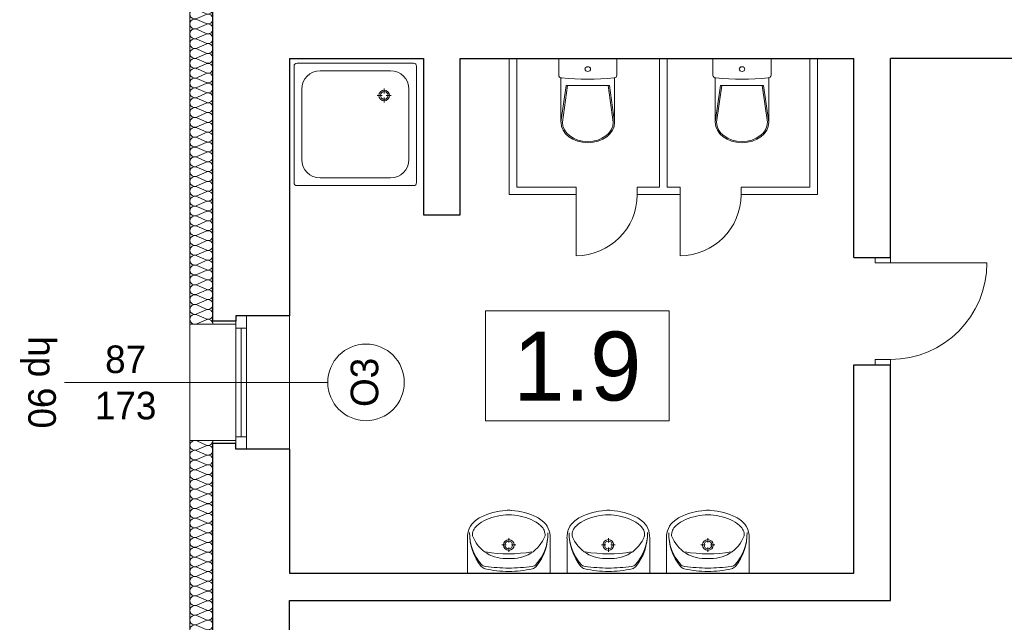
# Model space of a CAD drawing. Extents: x -21260 to 35740, y -2672 to 187028.
# Tile 73 of 120: x -12173 to -5742, y 93384 to 97319. Entities that reach past the tile are written whole.
import ezdxf

# ---------------------------------------------------------------- set-up
doc = ezdxf.new("R2010")
doc.units = 0
doc.header["$MEASUREMENT"] = 0
doc.layers.add('arch izolacje_Nr_Pióra__3', color=7, linetype='Continuous', lineweight=13, true_color=0xff6600)
doc.layers.add('Arch ocieplenie_Nr_Pióra__22', color=7, linetype='Continuous', lineweight=9, true_color=0x7f7f7f)
doc.layers.add('Arch ocieplenie', color=7, linetype='Continuous')
doc.layers.add('INWENT wyposarzenie', color=7, linetype='Continuous')
for name, color, linetype, lineweight in [('Arch opisy okien_Nr_Pióra__21', 7, 'Continuous', 13), ('Arch opisy_Nr_Pióra__1', 7, 'Continuous', 25), ('Arch opisy_Nr_Pióra__21', 7, 'Continuous', 13), ('INWENT OPISY_Nr_Pióra__21', 7, 'Continuous', 13), ('INWENT wyposarzenie_Nr_Pióra__21', 7, 'Continuous', 13), ('INWENT wyposarzenie_Nr_Pióra__5', 7, 'Continuous', 13), ('INWENT. DRZWI_Nr_Pióra__21', 7, 'Continuous', 13), ('INWENT. OKNA_Nr_Pióra__5', 7, 'Continuous', 13), ('INWENT.ŚCIANY_Nr_Pióra__1', 7, 'Continuous', 25), ('INWENT.ŚCIANY_Nr_Pióra__21', 7, 'Continuous', 13), ('INWENT.ŚCIANY_Nr_Pióra__5', 7, 'Continuous', 13)]:
    doc.layers.add(name, color=color, linetype=linetype, lineweight=lineweight)
doc.styles.add('GENERATED_STYLE_3', font='txt')
doc.styles.add('GENERATED_STYLE_6', font='txt')
doc.styles.add('GENERATED_STYLE_7', font='txt')

# ---------------------------------------------------------------- blocks, each defined once
blk = doc.blocks.new('Izolacja cieplna 14_162', base_point=(-10910.9, 91465.9))
at = {"layer": 'Arch ocieplenie_Nr_Pióra__22', "linetype": 'Continuous'}
for p, q in [((-10955.6, 94541.8), (-11016.2, 94568.2)), ((-11016.2, 94510.1), (-10955.6, 94536.5)), ((-10955.6, 94478.5), (-11016.2, 94504.8)), ((-11016.2, 94446.8), (-10955.6, 94473.1)), ((-10955.6, 94415.1), (-11016.2, 94441.5)), ((-11016.2, 94383.4), (-10955.6, 94409.8)), ((-10955.6, 94351.7), (-11016.2, 94378.1)), ((-11016.2, 94320), (-10955.6, 94346.4)), ((-10955.6, 94288.4), (-11016.2, 94314.7)), ((-11016.2, 94256.7), (-10955.6, 94283)), ((-10955.6, 94225), (-11016.2, 94251.4)), ((-11016.2, 94193.3), (-10955.6, 94219.7)), ((-10955.6, 94161.6), (-11016.2, 94188)), ((-11016.2, 94129.9), (-10955.6, 94156.3)), ((-10955.6, 94098.3), (-11016.2, 94124.6)), ((-11016.2, 94066.6), (-10955.6, 94092.9)), ((-10955.6, 94034.9), (-11016.2, 94061.3)), ((-11016.2, 94003.2), (-10955.6, 94029.6)), ((-10955.6, 93971.5), (-11016.2, 93997.9)), ((-11016.2, 93939.8), (-10955.6, 93966.2)), ((-10955.6, 93908.2), (-11016.2, 93934.5)), ((-11016.2, 93876.5), (-10955.6, 93902.8)), ((-10955.6, 93844.8), (-11016.2, 93871.2)), ((-11016.2, 93813.1), (-10955.6, 93839.5)), ((-10955.6, 93781.4), (-11016.2, 93807.8)), ((-11016.2, 93749.7), (-10955.6, 93776.1)), ((-10955.6, 93718.1), (-11016.2, 93744.4)), ((-11016.2, 93686.4), (-10955.6, 93712.7)), ((-10955.6, 93654.7), (-11016.2, 93681)), ((-11016.2, 93623), (-10955.6, 93649.4)), ((-10955.6, 93591.3), (-11016.2, 93617.7)), ((-11016.2, 93559.6), (-10955.6, 93586)), ((-10955.6, 93528), (-11016.2, 93554.3)), ((-11016.2, 93496.3), (-10955.6, 93522.6)), ((-10955.6, 93464.6), (-11016.2, 93490.9)), ((-11016.2, 93432.9), (-10955.6, 93459.3)), ((-10955.6, 93401.2), (-11016.2, 93427.6)), ((-11016.2, 93369.5), (-10955.6, 93395.9)), ((-10955.6, 93337.9), (-11016.2, 93364.2)), ((-11016.2, 93306.2), (-10955.6, 93332.5)), ((-10955.6, 93274.5), (-11016.2, 93300.8)), ((-11016.2, 93242.8), (-10955.6, 93269.2)), ((-10955.6, 93211.1), (-11016.2, 93237.5)), ((-11016.2, 93179.4), (-10955.6, 93205.8)), ((-10955.6, 93147.8), (-11016.2, 93174.1)), ((-11016.2, 93116.1), (-10955.6, 93142.4)), ((-10955.6, 93084.4), (-11016.2, 93110.7)), ((-11016.2, 93052.7), (-10955.6, 93079.1)), ((-10955.6, 93021), (-11016.2, 93047.4)), ((-11016.2, 92989.3), (-10955.6, 93015.7)), ((-10955.6, 92957.6), (-11016.2, 92984)), ((-11016.2, 92926), (-10955.6, 92952.3)), ((-10955.6, 92894.3), (-11016.2, 92920.6)), ((-11016.2, 92862.6), (-10955.6, 92889)), ((-10955.6, 92830.9), (-11016.2, 92857.3)), ((-11016.2, 92799.2), (-10955.6, 92825.6)), ((-10955.6, 92767.5), (-11016.2, 92793.9)), ((-11016.2, 92735.9), (-10955.6, 92762.2)), ((-10955.6, 92704.2), (-11016.2, 92730.5)), ((-11016.2, 92672.5), (-10955.6, 92698.9)), ((-10955.6, 92640.8), (-11016.2, 92667.2)), ((-11016.2, 92609.1), (-10955.6, 92635.5)), ((-10955.6, 92577.4), (-11016.2, 92603.8)), ((-11016.2, 92545.8), (-10955.6, 92572.1)), ((-10955.6, 92514.1), (-11016.2, 92540.4)), ((-11016.2, 92482.4), (-10955.6, 92508.8)), ((-10955.6, 92450.7), (-11016.2, 92477.1)), ((-11016.2, 92419), (-10955.6, 92445.4)), ((-10955.6, 92387.3), (-11016.2, 92413.7)), ((-11016.2, 92355.7), (-10955.6, 92382)), ((-10955.6, 92324), (-11016.2, 92350.3)), ((-11016.2, 92292.3), (-10955.6, 92318.7)), ((-10955.6, 92260.6), (-11016.2, 92287)), ((-11016.2, 92228.9), (-10955.6, 92255.3)), ((-10955.6, 92197.2), (-11016.2, 92223.6)), ((-11016.2, 92165.6), (-10955.6, 92191.9)), ((-10955.6, 92133.9), (-11016.2, 92160.2)), ((-11016.2, 92102.2), (-10955.6, 92128.6)), ((-10955.6, 92070.5), (-11016.2, 92096.9)), ((-11016.2, 92038.8), (-10955.6, 92065.2)), ((-10955.6, 92007.1), (-11016.2, 92033.5)), ((-11016.2, 91975.5), (-10955.6, 92001.8)), ((-10955.6, 91943.8), (-11016.2, 91970.1)), ((-11016.2, 91912.1), (-10955.6, 91938.4)), ((-10955.6, 91880.4), (-11016.2, 91906.8)), ((-11016.2, 91848.7), (-10955.6, 91875.1)), ((-10955.6, 91817), (-11016.2, 91843.4)), ((-11016.2, 91785.4), (-10955.6, 91811.7)), ((-10955.6, 91753.7), (-11016.2, 91780)), ((-11016.2, 91722), (-10955.6, 91748.3)), ((-10955.6, 91690.3), (-11016.2, 91716.7)), ((-11016.2, 91658.6), (-10955.6, 91685)), ((-10955.6, 91626.9), (-11016.2, 91653.3)), ((-11016.2, 91595.3), (-10955.6, 91621.6)), ((-10955.6, 91563.6), (-11016.2, 91589.9)), ((-11016.2, 91531.9), (-10955.6, 91558.2)), ((-10955.6, 91500.2), (-11016.2, 91526.6)), ((-11016.2, 91468.5), (-10955.6, 91494.9))]:
    blk.add_line(p, q, dxfattribs=at)
for centre, start_param, end_param in [((-11029, 94539.2), 4.299595, 8.266775), ((-10942.8, 94570.9), 1.158004, 3.141593), ((-10942.8, 94507.5), 1.158004, 5.125183), ((-11029, 94475.8), 4.299595, 8.266775), ((-10942.8, 94444.1), 1.158004, 5.125183), ((-11029, 94412.4), 4.299595, 8.266775), ((-10942.8, 94380.8), 1.158004, 5.125183), ((-11029, 94349.1), 4.299595, 8.266775), ((-10942.8, 94317.4), 1.158004, 5.125183), ((-11029, 94285.7), 4.299595, 8.266775), ((-10942.8, 94254), 1.158004, 5.125183), ((-11029, 94222.3), 4.299595, 8.266775), ((-10942.8, 94190.6), 1.158004, 5.125183), ((-11029, 94159), 4.299595, 8.266775), ((-10942.8, 94127.3), 1.158004, 5.125183), ((-11029, 94095.6), 4.299595, 8.266775), ((-10942.8, 94063.9), 1.158004, 5.125183), ((-11029, 94032.2), 4.299595, 8.266775), ((-10942.8, 94000.5), 1.158004, 5.125183), ((-11029, 93968.9), 4.299595, 8.266775), ((-10942.8, 93937.2), 1.158004, 5.125183), ((-11029, 93905.5), 4.299595, 8.266775), ((-10942.8, 93873.8), 1.158004, 5.125183), ((-11029, 93842.1), 4.299595, 8.266775), ((-10942.8, 93810.4), 1.158004, 5.125183), ((-11029, 93778.8), 4.299595, 8.266775), ((-10942.8, 93747.1), 1.158004, 5.125183), ((-11029, 93715.4), 4.299595, 8.266775), ((-10942.8, 93683.7), 1.158004, 5.125183), ((-11029, 93652), 4.299595, 8.266775), ((-10942.8, 93620.3), 1.158004, 5.125183), ((-11029, 93588.7), 4.299595, 8.266775), ((-10942.8, 93557), 1.158004, 5.125183), ((-11029, 93525.3), 4.299595, 8.266775), ((-10942.8, 93493.6), 1.158004, 5.125183), ((-11029, 93461.9), 4.299595, 8.266775), ((-11029, 93398.6), 4.299595, 8.266775), ((-10942.8, 93430.2), 1.158004, 5.125183), ((-11029, 93335.2), 4.299595, 8.266775), ((-10942.8, 93366.9), 1.158004, 5.125183), ((-11029, 93271.8), 4.299595, 8.266775), ((-10942.8, 93303.5), 1.158004, 5.125183), ((-11029, 93208.5), 4.299595, 8.266775), ((-10942.8, 93240.1), 1.158004, 5.125183), ((-11029, 93145.1), 4.299595, 8.266775), ((-10942.8, 93176.8), 1.158004, 5.125183), ((-11029, 93081.7), 4.299595, 8.266775), ((-10942.8, 93113.4), 1.158004, 5.125183), ((-11029, 93018.4), 4.299595, 8.266775), ((-10942.8, 93050), 1.158004, 5.125183), ((-11029, 92955), 4.299595, 8.266775), ((-10942.8, 92986.7), 1.158004, 5.125183), ((-11029, 92891.6), 4.299595, 8.266775), ((-10942.8, 92923.3), 1.158004, 5.125183), ((-11029, 92828.3), 4.299595, 8.266775), ((-10942.8, 92859.9), 1.158004, 5.125183), ((-11029, 92764.9), 4.299595, 8.266775), ((-10942.8, 92796.6), 1.158004, 5.125183), ((-11029, 92701.5), 4.299595, 8.266775), ((-10942.8, 92733.2), 1.158004, 5.125183), ((-11029, 92638.2), 4.299595, 8.266775), ((-10942.8, 92669.8), 1.158004, 5.125183), ((-11029, 92574.8), 4.299595, 8.266775), ((-10942.8, 92606.5), 1.158004, 5.125183), ((-11029, 92511.4), 4.299595, 8.266775), ((-10942.8, 92543.1), 1.158004, 5.125183), ((-11029, 92448), 4.299595, 8.266775), ((-10942.8, 92479.7), 1.158004, 5.125183), ((-11029, 92384.7), 4.299595, 8.266775), ((-10942.8, 92416.4), 1.158004, 5.125183), ((-11029, 92321.3), 4.299595, 8.266775), ((-10942.8, 92353), 1.158004, 5.125183), ((-11029, 92257.9), 4.299595, 8.266775), ((-10942.8, 92289.6), 1.158004, 5.125183), ((-11029, 92194.6), 4.299595, 8.266775), ((-10942.8, 92226.3), 1.158004, 5.125183), ((-11029, 92131.2), 4.299595, 8.266775), ((-10942.8, 92162.9), 1.158004, 5.125183), ((-11029, 92067.8), 4.299595, 8.266775), ((-10942.8, 92099.5), 1.158004, 5.125183), ((-11029, 92004.5), 4.299595, 8.266775), ((-10942.8, 92036.2), 1.158004, 5.125183), ((-11029, 91941.1), 4.299595, 8.266775), ((-10942.8, 91972.8), 1.158004, 5.125183), ((-11029, 91877.7), 4.299595, 8.266775), ((-10942.8, 91909.4), 1.158004, 5.125183), ((-11029, 91814.4), 4.299595, 8.266775), ((-10942.8, 91846.1), 1.158004, 5.125183), ((-11029, 91751), 4.299595, 8.266775), ((-10942.8, 91782.7), 1.158004, 5.125183), ((-11029, 91687.6), 4.299595, 8.266775), ((-10942.8, 91719.3), 1.158004, 5.125183), ((-11029, 91624.3), 4.299595, 8.266775), ((-10942.8, 91656), 1.158004, 5.125183), ((-11029, 91560.9), 4.299595, 8.266775), ((-10942.8, 91592.6), 1.158004, 5.125183), ((-11029, 91497.5), 4.299595, 8.266775), ((-10942.8, 91529.2), 1.158004, 5.125183), ((-10942.8, 91465.9), 3.141593, 5.125182)]:
    blk.add_ellipse(centre, major_axis=(-31.9, 0), ratio=0.993165, start_param=start_param, end_param=end_param, dxfattribs=at)
blk = doc.blocks.new('Izolacja cieplna 14_163', base_point=(-10910.9, 95330.9))
at = {"layer": 'Arch ocieplenie_Nr_Pióra__22', "linetype": 'Continuous'}
for p, q in [((-10955.6, 99351.4), (-11016.2, 99378.2)), ((-11016.2, 99319.3), (-10955.6, 99346)), ((-10955.6, 99287.1), (-11016.2, 99313.9)), ((-11016.2, 99255), (-10955.6, 99281.7)), ((-10955.6, 99222.8), (-11016.2, 99249.6)), ((-11016.2, 99190.7), (-10955.6, 99217.4)), ((-10955.6, 99158.6), (-11016.2, 99185.3)), ((-11016.2, 99126.4), (-10955.6, 99153.2)), ((-10955.6, 99094.3), (-11016.2, 99121)), ((-11016.2, 99062.1), (-10955.6, 99088.9)), ((-10955.6, 99030), (-11016.2, 99056.7)), ((-11016.2, 98997.8), (-10955.6, 99024.6)), ((-10955.6, 98965.7), (-11016.2, 98992.4)), ((-11016.2, 98933.6), (-10955.6, 98960.3)), ((-10955.6, 98901.4), (-11016.2, 98928.2)), ((-11016.2, 98869.3), (-10955.6, 98896)), ((-10955.6, 98837.1), (-11016.2, 98863.9)), ((-11016.2, 98805), (-10955.6, 98831.7)), ((-10955.6, 98772.8), (-11016.2, 98799.6)), ((-11016.2, 98740.7), (-10955.6, 98767.4)), ((-10955.6, 98708.6), (-11016.2, 98735.3)), ((-11016.2, 98676.4), (-10955.6, 98703.2)), ((-10955.6, 98644.3), (-11016.2, 98671)), ((-11016.2, 98612.1), (-10955.6, 98638.9)), ((-10955.6, 98580), (-11016.2, 98606.7)), ((-11016.2, 98547.8), (-10955.6, 98574.6)), ((-10955.6, 98515.7), (-11016.2, 98542.4)), ((-11016.2, 98483.6), (-10955.6, 98510.3)), ((-10955.6, 98451.4), (-11016.2, 98478.2)), ((-11016.2, 98419.3), (-10955.6, 98446)), ((-10955.6, 98387.1), (-11016.2, 98413.9)), ((-11016.2, 98355), (-10955.6, 98381.7)), ((-10955.6, 98322.8), (-11016.2, 98349.6)), ((-11016.2, 98290.7), (-10955.6, 98317.4)), ((-10955.6, 98258.6), (-11016.2, 98285.3)), ((-11016.2, 98226.4), (-10955.6, 98253.2)), ((-10955.6, 98194.3), (-11016.2, 98221)), ((-11016.2, 98162.1), (-10955.6, 98188.9)), ((-10955.6, 98130), (-11016.2, 98156.7)), ((-11016.2, 98097.8), (-10955.6, 98124.6)), ((-10955.6, 98065.7), (-11016.2, 98092.4)), ((-11016.2, 98033.6), (-10955.6, 98060.3)), ((-10955.6, 98001.4), (-11016.2, 98028.2)), ((-11016.2, 97969.3), (-10955.6, 97996)), ((-10955.6, 97937.1), (-11016.2, 97963.9)), ((-11016.2, 97905), (-10955.6, 97931.7)), ((-10955.6, 97872.8), (-11016.2, 97899.6)), ((-11016.2, 97840.7), (-10955.6, 97867.4)), ((-10955.6, 97808.6), (-11016.2, 97835.3)), ((-11016.2, 97776.4), (-10955.6, 97803.2)), ((-10955.6, 97744.3), (-11016.2, 97771)), ((-11016.2, 97712.1), (-10955.6, 97738.9)), ((-10955.6, 97680), (-11016.2, 97706.7)), ((-11016.2, 97647.8), (-10955.6, 97674.6)), ((-10955.6, 97615.7), (-11016.2, 97642.4)), ((-11016.2, 97583.6), (-10955.6, 97610.3)), ((-10955.6, 97551.4), (-11016.2, 97578.2)), ((-11016.2, 97519.3), (-10955.6, 97546)), ((-10955.6, 97487.1), (-11016.2, 97513.9)), ((-11016.2, 97455), (-10955.6, 97481.7)), ((-10955.6, 97422.8), (-11016.2, 97449.6)), ((-11016.2, 97390.7), (-10955.6, 97417.4)), ((-10955.6, 97358.6), (-11016.2, 97385.3)), ((-11016.2, 97326.4), (-10955.6, 97353.2)), ((-10955.6, 97294.3), (-11016.2, 97321)), ((-11016.2, 97262.1), (-10955.6, 97288.9)), ((-10955.6, 97230), (-11016.2, 97256.7)), ((-11016.2, 97197.8), (-10955.6, 97224.6)), ((-10955.6, 97165.7), (-11016.2, 97192.4)), ((-11016.2, 97133.6), (-10955.6, 97160.3)), ((-10955.6, 97101.4), (-11016.2, 97128.2)), ((-11016.2, 97069.3), (-10955.6, 97096)), ((-10955.6, 97037.1), (-11016.2, 97063.9)), ((-11016.2, 97005), (-10955.6, 97031.7)), ((-10955.6, 96972.8), (-11016.2, 96999.6)), ((-11016.2, 96940.7), (-10955.6, 96967.4)), ((-10955.6, 96908.6), (-11016.2, 96935.3)), ((-11016.2, 96876.4), (-10955.6, 96903.2)), ((-10955.6, 96844.3), (-11016.2, 96871)), ((-11016.2, 96812.1), (-10955.6, 96838.9)), ((-10955.6, 96780), (-11016.2, 96806.7)), ((-11016.2, 96747.8), (-10955.6, 96774.6)), ((-10955.6, 96715.7), (-11016.2, 96742.4)), ((-11016.2, 96683.6), (-10955.6, 96710.3)), ((-10955.6, 96651.4), (-11016.2, 96678.2)), ((-11016.2, 96619.3), (-10955.6, 96646)), ((-10955.6, 96587.1), (-11016.2, 96613.9)), ((-11016.2, 96555), (-10955.6, 96581.7)), ((-10955.6, 96522.8), (-11016.2, 96549.6)), ((-11016.2, 96490.7), (-10955.6, 96517.4)), ((-10955.6, 96458.6), (-11016.2, 96485.3)), ((-11016.2, 96426.4), (-10955.6, 96453.2)), ((-10955.6, 96394.3), (-11016.2, 96421)), ((-11016.2, 96362.1), (-10955.6, 96388.9)), ((-10955.6, 96330), (-11016.2, 96356.7)), ((-11016.2, 96297.8), (-10955.6, 96324.6)), ((-10955.6, 96265.7), (-11016.2, 96292.4)), ((-11016.2, 96233.6), (-10955.6, 96260.3)), ((-10955.6, 96201.4), (-11016.2, 96228.2)), ((-11016.2, 96169.3), (-10955.6, 96196)), ((-10955.6, 96137.1), (-11016.2, 96163.9)), ((-11016.2, 96105), (-10955.6, 96131.7)), ((-10955.6, 96072.8), (-11016.2, 96099.6)), ((-11016.2, 96040.7), (-10955.6, 96067.4)), ((-10955.6, 96008.6), (-11016.2, 96035.3)), ((-11016.2, 95976.4), (-10955.6, 96003.2)), ((-10955.6, 95944.3), (-11016.2, 95971)), ((-11016.2, 95912.1), (-10955.6, 95938.9)), ((-10955.6, 95880), (-11016.2, 95906.7)), ((-11016.2, 95847.8), (-10955.6, 95874.6)), ((-10955.6, 95815.7), (-11016.2, 95842.4)), ((-11016.2, 95783.6), (-10955.6, 95810.3)), ((-10955.6, 95751.4), (-11016.2, 95778.2)), ((-11016.2, 95719.3), (-10955.6, 95746)), ((-10955.6, 95687.1), (-11016.2, 95713.9)), ((-11016.2, 95655), (-10955.6, 95681.7)), ((-10955.6, 95622.8), (-11016.2, 95649.6)), ((-11016.2, 95590.7), (-10955.6, 95617.4)), ((-10955.6, 95558.6), (-11016.2, 95585.3)), ((-11016.2, 95526.4), (-10955.6, 95553.2)), ((-10955.6, 95494.3), (-11016.2, 95521)), ((-11016.2, 95462.1), (-10955.6, 95488.9)), ((-10955.6, 95430), (-11016.2, 95456.7)), ((-11016.2, 95397.8), (-10955.6, 95424.6)), ((-10955.6, 95365.7), (-11016.2, 95392.4)), ((-11016.2, 95333.6), (-10955.6, 95360.3))]:
    blk.add_line(p, q, dxfattribs=at)
for centre, start_param, end_param in [((-11029, 99348.7), 5.870392, 9.837571), ((-10942.8, 99380.9), 2.7288, 4.712389), ((-10942.8, 99316.6), 2.7288, 6.695979), ((-11029, 99284.4), 5.870392, 9.837571), ((-10942.8, 99252.3), 2.7288, 6.695979), ((-11029, 99220.1), 5.870392, 9.837571), ((-10942.8, 99188), 2.7288, 6.695979), ((-11029, 99155.9), 5.870392, 9.837571), ((-10942.8, 99123.7), 2.7288, 6.695979), ((-11029, 99091.6), 5.870392, 9.837571), ((-10942.8, 99059.4), 2.7288, 6.695979), ((-11029, 99027.3), 5.870392, 9.837571), ((-10942.8, 98995.1), 2.7288, 6.695979), ((-11029, 98963), 5.870392, 9.837571), ((-10942.8, 98930.9), 2.7288, 6.695979), ((-11029, 98898.7), 5.870392, 9.837571), ((-10942.8, 98866.6), 2.7288, 6.695979), ((-11029, 98834.4), 5.870392, 9.837571), ((-10942.8, 98802.3), 2.7288, 6.695979), ((-11029, 98770.1), 5.870392, 9.837571), ((-10942.8, 98738), 2.7288, 6.695979), ((-11029, 98705.9), 5.870392, 9.837571), ((-10942.8, 98673.7), 2.7288, 6.695979), ((-11029, 98641.6), 5.870392, 9.837571), ((-10942.8, 98609.4), 2.7288, 6.695979), ((-11029, 98577.3), 5.870392, 9.837571), ((-10942.8, 98545.1), 2.7288, 6.695979), ((-11029, 98513), 5.870392, 9.837571), ((-10942.8, 98480.9), 2.7288, 6.695979), ((-11029, 98448.7), 5.870392, 9.837571), ((-10942.8, 98416.6), 2.7288, 6.695979), ((-11029, 98384.4), 5.870392, 9.837571), ((-10942.8, 98352.3), 2.7288, 6.695979), ((-11029, 98320.1), 5.870392, 9.837571), ((-10942.8, 98288), 2.7288, 6.695979), ((-11029, 98255.9), 5.870392, 9.837571), ((-10942.8, 98223.7), 2.7288, 6.695979), ((-11029, 98191.6), 5.870392, 9.837571), ((-10942.8, 98159.4), 2.7288, 6.695979), ((-11029, 98127.3), 5.870392, 9.837571), ((-10942.8, 98095.1), 2.7288, 6.695979), ((-11029, 98063), 5.870392, 9.837571), ((-10942.8, 98030.9), 2.7288, 6.695979), ((-11029, 97998.7), 5.870392, 9.837571), ((-10942.8, 97966.6), 2.7288, 6.695979), ((-11029, 97934.4), 5.870392, 9.837571), ((-10942.8, 97902.3), 2.7288, 6.695979), ((-11029, 97870.1), 5.870392, 9.837571), ((-10942.8, 97838), 2.7288, 6.695979), ((-11029, 97805.9), 5.870392, 9.837571), ((-10942.8, 97773.7), 2.7288, 6.695979), ((-11029, 97741.6), 5.870392, 9.837571), ((-10942.8, 97709.4), 2.7288, 6.695979), ((-11029, 97677.3), 5.870392, 9.837571), ((-10942.8, 97645.1), 2.7288, 6.695979), ((-11029, 97613), 5.870392, 9.837571), ((-10942.8, 97580.9), 2.7288, 6.695979), ((-11029, 97548.7), 5.870392, 9.837571), ((-10942.8, 97516.6), 2.7288, 6.695979), ((-11029, 97484.4), 5.870392, 9.837571), ((-10942.8, 97452.3), 2.7288, 6.695979), ((-11029, 97420.1), 5.870392, 9.837571), ((-10942.8, 97388), 2.7288, 6.695979), ((-11029, 97355.9), 5.870392, 9.837571), ((-10942.8, 97323.7), 2.7288, 6.695979), ((-11029, 97291.6), 5.870392, 9.837571), ((-10942.8, 97259.4), 2.7288, 6.695979), ((-11029, 97227.3), 5.870392, 9.837571), ((-10942.8, 97195.1), 2.7288, 6.695979), ((-11029, 97163), 5.870392, 9.837571), ((-10942.8, 97130.9), 2.7288, 6.695979), ((-11029, 97098.7), 5.870392, 9.837571), ((-10942.8, 97066.6), 2.7288, 6.695979), ((-11029, 97034.4), 5.870392, 9.837571), ((-10942.8, 97002.3), 2.7288, 6.695979), ((-11029, 96970.1), 5.870392, 9.837571), ((-10942.8, 96938), 2.7288, 6.695979), ((-11029, 96905.9), 5.870392, 9.837571), ((-10942.8, 96873.7), 2.7288, 6.695979), ((-11029, 96841.6), 5.870392, 9.837571), ((-10942.8, 96809.4), 2.7288, 6.695979), ((-11029, 96777.3), 5.870392, 9.837571), ((-10942.8, 96745.1), 2.7288, 6.695979), ((-11029, 96713), 5.870392, 9.837571), ((-10942.8, 96680.9), 2.7288, 6.695979), ((-11029, 96648.7), 5.870392, 9.837571), ((-10942.8, 96616.6), 2.7288, 6.695979), ((-11029, 96584.4), 5.870392, 9.837571), ((-10942.8, 96552.3), 2.7288, 6.695979), ((-11029, 96520.1), 5.870392, 9.837571), ((-10942.8, 96488), 2.7288, 6.695979), ((-11029, 96455.9), 5.870392, 9.837571), ((-10942.8, 96423.7), 2.7288, 6.695979), ((-11029, 96391.6), 5.870392, 9.837571), ((-10942.8, 96359.4), 2.7288, 6.695979), ((-11029, 96327.3), 5.870392, 9.837571), ((-10942.8, 96295.1), 2.7288, 6.695979), ((-11029, 96263), 5.870392, 9.837571), ((-10942.8, 96230.9), 2.7288, 6.695979), ((-11029, 96198.7), 5.870392, 9.837571), ((-10942.8, 96166.6), 2.7288, 6.695979), ((-11029, 96134.4), 5.870392, 9.837571), ((-10942.8, 96102.3), 2.7288, 6.695979), ((-11029, 96070.1), 5.870392, 9.837571), ((-10942.8, 96038), 2.7288, 6.695979), ((-11029, 96005.9), 5.870392, 9.837571), ((-10942.8, 95973.7), 2.7288, 6.695979), ((-11029, 95941.6), 5.870392, 9.837571), ((-10942.8, 95909.4), 2.7288, 6.695979), ((-11029, 95877.3), 5.870392, 9.837571), ((-10942.8, 95845.1), 2.7288, 6.695979), ((-11029, 95813), 5.870392, 9.837571), ((-10942.8, 95780.9), 2.7288, 6.695979), ((-11029, 95748.7), 5.870392, 9.837571), ((-10942.8, 95716.6), 2.7288, 6.695979), ((-11029, 95684.4), 5.870392, 9.837571), ((-10942.8, 95652.3), 2.7288, 6.695979), ((-11029, 95620.1), 5.870392, 9.837571), ((-10942.8, 95588), 2.7288, 6.695979), ((-11029, 95555.9), 5.870392, 9.837571), ((-10942.8, 95523.7), 2.7288, 6.695979), ((-11029, 95491.6), 5.870392, 9.837571), ((-10942.8, 95459.4), 2.7288, 6.695979), ((-11029, 95427.3), 5.870392, 9.837571), ((-10942.8, 95395.1), 2.7288, 6.695979), ((-11029, 95363), 5.870392, 9.837571), ((-10942.8, 95330.9), 4.712389, 6.695979)]:
    blk.add_ellipse(centre, major_axis=(0, 32.1), ratio=0.992498, start_param=start_param, end_param=end_param, dxfattribs=at)
blk = doc.blocks.new('Symbol Brodzik 14_246', base_point=(-10380.9, 97035.9))
at = {"layer": 'INWENT wyposarzenie_Nr_Pióra__5', "linetype": 'Continuous'}
for p, q in [((-10360.9, 97035.8), (-9600.9, 97035.8)), ((-10380.9, 96255.8), (-10380.9, 97015.8)), ((-10210.9, 96985.8), (-9750.9, 96985.8)), ((-9580.9, 96255.8), (-9580.9, 97015.8)), ((-10330.9, 96405.8), (-10330.9, 96865.8)), ((-9792.3, 96838.2), (-9792.3, 96869.9)), ((-9630.9, 96405.8), (-9630.9, 96865.8)), ((-9806.1, 96824.4), (-9837.8, 96824.4)), ((-9792.3, 96778.9), (-9792.3, 96810.6)), ((-9746.8, 96824.4), (-9778.5, 96824.4)), ((-10210.9, 96285.8), (-9750.9, 96285.8)), ((-10360.9, 96235.8), (-9600.9, 96235.8))]:
    blk.add_line(p, q, dxfattribs=at)
for radius in [35, 25]:
    blk.add_circle((-9792.3, 96824.4), radius, dxfattribs=at)
for centre, radius, start, end in [((-10360.9, 97015.8), 20, 90, 180), ((-9600.9, 97015.8), 20, 0, 90), ((-10210.9, 96865.8), 120, 90, 180), ((-9750.9, 96865.8), 120, 0, 90), ((-10210.9, 96405.8), 120, 180, 270), ((-9750.9, 96405.8), 120, 270, 0), ((-10360.9, 96255.8), 20, 180, 270), ((-9600.9, 96255.8), 20, 270, 0)]:
    blk.add_arc(centre, radius, start, end, dxfattribs=at)
blk = doc.blocks.new('Symbol WC 2 14_247', base_point=(-7265.5, 97065.9))
at = {"layer": 'INWENT wyposarzenie_Nr_Pióra__21', "linetype": 'Continuous'}
for p, q in [((-7265.5, 97065.9), (-7645.5, 97065.9)), ((-7645.5, 97065.9), (-7645.5, 96957.1)), ((-7265.5, 97065.9), (-7265.5, 96957.1)), ((-7630.5, 96939.8), (-7630.5, 96649.9)), ((-7280.6, 96939.6), (-7280.6, 96649.9)), ((-7630.5, 96650.2), (-7596.4, 96888.7)), ((-7621.5, 96650.2), (-7587.5, 96888.7)), ((-7455.5, 96888.7), (-7596.4, 96888.7)), ((-7455.5, 96888.7), (-7314.6, 96888.7)), ((-7289.5, 96650.2), (-7323.6, 96888.7)), ((-7280.6, 96650.2), (-7314.6, 96888.7))]:
    blk.add_line(p, q, dxfattribs=at)
blk.add_ellipse((-7455.5, 96997.2), major_axis=(18.5, 0), ratio=0.829819, dxfattribs=at)
for centre, major_axis, ratio, start_param, end_param in [((-7623.5, 96957.1), (22.1, 0), 0.829819, 3.141593, 4.611974), ((-7455.5, 98280.6), (1625.8, 0), 0.829819, 4.607542, 4.817358), ((-7287.6, 96957.1), (22.1, 0), 0.829819, 4.821789, 6.283185), ((-7455.5, 96649.9), (174.9, 0), 0.765974, 3.141593, 6.283185), ((-7455.5, 96650.2), (166, 0), 0.764861, 3.141593, 6.283185)]:
    blk.add_ellipse(centre, major_axis=major_axis, ratio=ratio, start_param=start_param, end_param=end_param, dxfattribs=at)
blk = doc.blocks.new('Symbol WC 2 14_248', base_point=(-8272.7, 97065.9))
at = {"layer": 'INWENT wyposarzenie_Nr_Pióra__21', "linetype": 'Continuous'}
for p, q in [((-8272.7, 97065.9), (-8652.7, 97065.9)), ((-8652.7, 97065.9), (-8652.7, 96957.1)), ((-8272.7, 97065.9), (-8272.7, 96957.1)), ((-8637.7, 96939.8), (-8637.7, 96649.9)), ((-8287.8, 96939.6), (-8287.8, 96649.9)), ((-8637.7, 96650.2), (-8603.6, 96888.7)), ((-8628.7, 96650.2), (-8594.7, 96888.7)), ((-8462.7, 96888.7), (-8603.6, 96888.7)), ((-8462.7, 96888.7), (-8321.8, 96888.7)), ((-8296.7, 96650.2), (-8330.7, 96888.7)), ((-8287.8, 96650.2), (-8321.8, 96888.7))]:
    blk.add_line(p, q, dxfattribs=at)
blk.add_ellipse((-8462.7, 96997.2), major_axis=(18.5, 0), ratio=0.829819, dxfattribs=at)
for centre, major_axis, ratio, start_param, end_param in [((-8630.6, 96957.1), (22.1, 0), 0.829819, 3.141593, 4.611974), ((-8462.7, 98280.6), (1625.8, 0), 0.829819, 4.607542, 4.817358), ((-8294.8, 96957.1), (22.1, 0), 0.829819, 4.821789, 6.283185), ((-8462.7, 96649.9), (174.9, 0), 0.765974, 3.141593, 6.283185), ((-8462.7, 96650.2), (166, 0), 0.764861, 3.141593, 6.283185)]:
    blk.add_ellipse(centre, major_axis=major_axis, ratio=ratio, start_param=start_param, end_param=end_param, dxfattribs=at)
blk = doc.blocks.new('Symbol Umywalka 14_249', base_point=(-7948.3, 94115.9))
at = {"layer": 'INWENT wyposarzenie_Nr_Pióra__21', "linetype": 'Continuous'}
for p, q in [((-7948.3, 93705.9), (-7948.3, 93934.3)), ((-7695.1, 93889.2), (-7723.9, 93889.2)), ((-7678.4, 93905.9), (-7678.4, 93934.7)), ((-7633, 93889.2), (-7661.8, 93889.2)), ((-7408.3, 93705.9), (-7408.3, 93934.3)), ((-7678.4, 93843.7), (-7678.4, 93872.5)), ((-7948.3, 93705.9), (-7408.3, 93705.9)), ((-7593.3, 93705.9), (-7763.4, 93705.9))]:
    blk.add_line(p, q, dxfattribs=at)
for radius in [35, 25]:
    blk.add_circle((-7678.4, 93889.2), radius, dxfattribs=at)
for centre, radius, start, end in [((-7701.7, 93788.5), 293, 99.99776, 129.28506), ((-7664.6, 93672.2), 444.2, 94.20524, 116.2597), ((-7678.3, 93769.2), 316.7, 76.43339, 103.56661), ((-7678.3, 93845.9), 270, 85.98758, 94.01242), ((-7692, 93672.2), 444.2, 63.7403, 85.79476), ((-7654.9, 93788.5), 293, 50.71494, 80.00224), ((-7811.1, 93940.2), 137.4, 128.74542, 182.45518), ((-7834.3, 93954), 80.9, 130.80161, 183.93061), ((-7764.1, 93881.3), 212.8, 117.15714, 128.68481), ((-7592.6, 93881.3), 212.8, 51.31519, 62.84286), ((-7522.3, 93954), 80.9, 356.06939, 49.19839), ((-7545.6, 93940.2), 137.4, 357.54482, 51.25458), ((-7594.8, 93964), 339.6, 179.09275, 219.33522), ((-7629.3, 93965.7), 305.1, 179.32329, 221.47551), ((-7691.2, 94036.9), 240.7, 201.55193, 237.15578), ((-7665.4, 94036.9), 240.7, 302.84422, 338.44807), ((-7761.9, 93963.9), 339.6, 320.74225, 0.98472), ((-7727.4, 93965.7), 305.1, 318.60196, 0.75418), ((-7678.4, 94816.6), 984.9, 261.17345, 278.82043), ((-7697.6, 94040.8), 240.6, 238.94394, 274.60598), ((-7659, 94040.8), 240.6, 265.39402, 301.05606), ((-7824.2, 93793.5), 45, 221.47551, 262.16955), ((-7532.3, 93793.7), 45, 277.90792, 318.60197), ((-7822.7, 93777.2), 45, 219.33522, 257.30598), ((-7684.1, 94392.7), 675.9, 257.30598, 270.51028), ((-7673.2, 94892), 1153.8, 262.16955, 269.75502), ((-7684.8, 94892), 1153.8, 270.32245, 277.90792), ((-7673.2, 94392.7), 675.9, 269.56719, 282.77149), ((-7533.7, 93777.4), 45, 282.77149, 320.74225)]:
    blk.add_arc(centre, radius, start, end, dxfattribs=at)
blk = doc.blocks.new('Symbol Umywalka 14_250', base_point=(-8598.4, 94115.9))
at = {"layer": 'INWENT wyposarzenie_Nr_Pióra__21', "linetype": 'Continuous'}
for p, q in [((-8598.4, 93705.9), (-8598.4, 93934.3)), ((-8345.2, 93889.2), (-8374, 93889.2)), ((-8328.5, 93905.9), (-8328.5, 93934.7)), ((-8283.1, 93889.2), (-8311.9, 93889.2)), ((-8058.4, 93705.9), (-8058.4, 93934.3)), ((-8328.5, 93843.7), (-8328.5, 93872.5)), ((-8598.4, 93705.9), (-8058.4, 93705.9)), ((-8243.4, 93705.9), (-8413.5, 93705.9))]:
    blk.add_line(p, q, dxfattribs=at)
for radius in [35, 25]:
    blk.add_circle((-8328.5, 93889.2), radius, dxfattribs=at)
for centre, radius, start, end in [((-8351.8, 93788.5), 293, 99.99776, 129.28506), ((-8314.7, 93672.2), 444.2, 94.20524, 116.2597), ((-8328.4, 93769.2), 316.7, 76.43339, 103.56661), ((-8328.4, 93845.9), 270, 85.98758, 94.01242), ((-8342.1, 93672.2), 444.2, 63.7403, 85.79476), ((-8305, 93788.5), 293, 50.71494, 80.00224), ((-8461.2, 93940.2), 137.4, 128.74542, 182.45518), ((-8484.5, 93954), 80.9, 130.80161, 183.93061), ((-8414.2, 93881.3), 212.8, 117.15714, 128.68481), ((-8242.7, 93881.3), 212.8, 51.31519, 62.84286), ((-8172.4, 93954), 80.9, 356.06939, 49.19839), ((-8195.7, 93940.2), 137.4, 357.54482, 51.25458), ((-8279.4, 93965.7), 305.1, 179.32329, 221.47551), ((-8244.9, 93964), 339.6, 179.09275, 219.33522), ((-8341.3, 94036.9), 240.7, 201.55193, 237.15578), ((-8315.5, 94036.9), 240.7, 302.84422, 338.44807), ((-8412, 93963.9), 339.6, 320.74225, 0.98472), ((-8377.5, 93965.7), 305.1, 318.60196, 0.75418), ((-8328.5, 94816.6), 984.9, 261.17345, 278.82043), ((-8347.8, 94040.8), 240.6, 238.94394, 274.60598), ((-8309.1, 94040.8), 240.6, 265.39402, 301.05606), ((-8474.3, 93793.5), 45, 221.47551, 262.16955), ((-8182.4, 93793.7), 45, 277.90792, 318.60197), ((-8472.8, 93777.2), 45, 219.33522, 257.30598), ((-8334.2, 94392.7), 675.9, 257.30598, 270.51028), ((-8323.3, 94892), 1153.8, 262.16955, 269.75502), ((-8334.9, 94892), 1153.8, 270.32245, 277.90792), ((-8323.3, 94392.7), 675.9, 269.56719, 282.77149), ((-8183.8, 93777.4), 45, 282.77149, 320.74225)]:
    blk.add_arc(centre, radius, start, end, dxfattribs=at)
blk = doc.blocks.new('Symbol Umywalka 14_251', base_point=(-8708.8, 94115.9))
at = {"layer": 'INWENT wyposarzenie_Nr_Pióra__21', "linetype": 'Continuous'}
for p, q in [((-9248.8, 93705.9), (-9248.8, 93934.3)), ((-9024.1, 93889.2), (-8995.3, 93889.2)), ((-8978.6, 93905.9), (-8978.6, 93934.7)), ((-8962, 93889.2), (-8933.2, 93889.2)), ((-8708.8, 93705.9), (-8708.8, 93934.3)), ((-8978.6, 93843.7), (-8978.6, 93872.5)), ((-8708.8, 93705.9), (-9248.8, 93705.9)), ((-9063.8, 93705.9), (-8893.7, 93705.9))]:
    blk.add_line(p, q, dxfattribs=at)
for radius in [35, 25]:
    blk.add_circle((-8978.6, 93889.2), radius, dxfattribs=at)
for centre, radius, start, end in [((-9002.2, 93788.5), 293, 99.99776, 129.28506), ((-8965.1, 93672.2), 444.2, 94.20524, 116.2597), ((-8978.8, 93769.2), 316.7, 76.43339, 103.56661), ((-8978.8, 93845.9), 270, 85.98758, 94.01242), ((-8992.4, 93672.2), 444.2, 63.7403, 85.79476), ((-8955.3, 93788.5), 293, 50.71494, 80.00224), ((-9111.5, 93940.2), 137.4, 128.74542, 182.45518), ((-9134.8, 93954), 80.9, 130.80161, 183.93061), ((-9064.5, 93881.3), 212.8, 117.15714, 128.68481), ((-8893, 93881.3), 212.8, 51.31519, 62.84286), ((-8822.7, 93954), 80.9, 356.06939, 49.19839), ((-8846, 93940.2), 137.4, 357.54482, 51.25458), ((-8895.2, 93963.9), 339.6, 179.01528, 219.25775), ((-8929.7, 93965.7), 305.1, 179.24582, 221.39804), ((-8991.7, 94036.9), 240.7, 201.55193, 237.15578), ((-8965.9, 94036.9), 240.7, 302.84422, 338.44807), ((-9062.2, 93964), 339.6, 320.66478, 0.90725), ((-9027.7, 93965.7), 305.1, 318.52449, 0.67671), ((-8978.7, 94816.6), 984.9, 261.17957, 278.82655), ((-8998.1, 94040.8), 240.6, 238.94394, 274.60598), ((-8959.4, 94040.8), 240.6, 265.39402, 301.05606), ((-9124.8, 93793.7), 45, 221.39803, 262.09208), ((-8832.9, 93793.5), 45, 277.83045, 318.52449), ((-9123.3, 93777.4), 45, 219.25775, 257.22851), ((-8983.9, 94392.7), 675.9, 257.22851, 270.43281), ((-8972.3, 94892), 1153.8, 262.09208, 269.67755), ((-8983.9, 94892), 1153.8, 270.24498, 277.83045), ((-8973, 94392.7), 675.9, 269.48972, 282.69402), ((-8834.4, 93777.2), 45, 282.69402, 320.66478)]:
    blk.add_arc(centre, radius, start, end, dxfattribs=at)

msp = doc.modelspace()

# ---------------------------------------------------------------- linework, layer by layer
at = {"layer": 'arch izolacje_Nr_Pióra__3', "linetype": 'Continuous'}
for p, q in [((-11060.9, 91315.9), (-11060.9, 103245.9)), ((-11060.9, 95330.9), (-11060.9, 99430.9)), ((-10760.9, 95330.9), (-11060.9, 95330.9)), ((-11060.9, 91315.9), (-11060.9, 94570.9)), ((-11060.9, 94570.9), (-10760.9, 94570.9))]:
    msp.add_line(p, q, dxfattribs=at)
at = {"layer": 'Arch opisy okien_Nr_Pióra__21', "linetype": 'Continuous'}
msp.add_circle((-9910.9, 94950.9), 250, dxfattribs=at)
at = {"layer": 'Arch opisy_Nr_Pióra__21', "linetype": 'Continuous'}
for p, q in [((-7931, 95419.1), (-9131, 95419.1)), ((-9131, 95419.1), (-9131, 94699.1)), ((-7931, 94699.1), (-7931, 95419.1)), ((-9131, 94699.1), (-7931, 94699.1))]:
    msp.add_line(p, q, dxfattribs=at)
at = {"layer": 'INWENT OPISY_Nr_Pióra__21', "linetype": 'Continuous'}
msp.add_line((-10160.9, 94950.9), (-11880.9, 94950.9), dxfattribs=at)
at = {"layer": 'INWENT. DRZWI_Nr_Pióra__21', "linetype": 'Continuous'}
for p, q in [((-6585.9, 95730.9), (-6585.9, 95765.9)), ((-6485.9, 95730.9), (-6485.9, 95765.9)), ((-6485.9, 95730.9), (-6585.9, 95730.9)), ((-6485.9, 95730.9), (-5855.9, 95730.9)), ((-6485.9, 95100.9), (-6585.9, 95100.9)), ((-6585.9, 95100.9), (-6585.9, 95065.9)), ((-6485.9, 95100.9), (-6485.9, 95065.9))]:
    msp.add_line(p, q, dxfattribs=at)
msp.add_arc((-6485.9, 95730.9), 630, 270, 0, dxfattribs=at)
at = {"layer": 'INWENT. OKNA_Nr_Pióra__5', "linetype": 'Continuous'}
for p, q in [((-10760.9, 95385.9), (-10760.9, 94515.9)), ((-10760.9, 95385.9), (-10690.9, 95385.9)), ((-10690.9, 94515.9), (-10690.9, 95385.9)), ((-10760.9, 95305.9), (-10690.9, 95305.9)), ((-10725.9, 95305.9), (-10725.9, 94595.9)), ((-10760.9, 94595.9), (-10690.9, 94595.9)), ((-10760.9, 94515.9), (-10690.9, 94515.9))]:
    msp.add_line(p, q, dxfattribs=at)
at = {"layer": 'INWENT.ŚCIANY_Nr_Pióra__1', "linetype": 'Continuous'}
for p, q in [((-10910.9, 95350.9), (-10910.9, 99410.9)), ((-10410.9, 97065.9), (-10410.9, 95385.9)), ((-10410.9, 97065.9), (-9535.9, 97065.9)), ((-9535.9, 97065.9), (-9535.9, 96045.9)), ((-9295.9, 96045.9), (-9295.9, 97065.9)), ((-9295.9, 97065.9), (-6725.9, 97065.9)), ((-6725.9, 95765.9), (-6725.9, 97065.9)), ((5754.1, 97065.9), (-6485.9, 97065.9)), ((-6485.9, 95765.9), (-6485.9, 97065.9)), ((-9535.9, 96045.9), (-9295.9, 96045.9)), ((-6725.9, 95765.9), (-6485.9, 95765.9)), ((-10410.9, 95385.9), (-10760.9, 95385.9)), ((-10760.9, 95385.9), (-10760.9, 95350.9)), ((-10760.9, 95350.9), (-10910.9, 95350.9)), ((-6725.9, 93705.9), (-6725.9, 95065.9)), ((-6725.9, 95065.9), (-6485.9, 95065.9)), ((-6485.9, 93525.9), (-6485.9, 95065.9)), ((-10760.9, 94550.9), (-10910.9, 94550.9)), ((-10910.9, 91465.9), (-10910.9, 94550.9)), ((-10760.9, 94515.9), (-10760.9, 94550.9)), ((-10410.9, 94515.9), (-10760.9, 94515.9)), ((-10410.9, 94515.9), (-10410.9, 93705.9)), ((-10410.9, 93705.9), (-6725.9, 93705.9)), ((-10410.9, 91965.9), (-10410.9, 93525.9)), ((-10410.9, 93525.9), (-6485.9, 93525.9))]:
    msp.add_line(p, q, dxfattribs=at)
at = {"layer": 'INWENT.ŚCIANY_Nr_Pióra__21', "linetype": 'Continuous'}
msp.add_line((-10410.9, 94515.9), (-10410.9, 95385.9), dxfattribs=at)
at = {"layer": 'INWENT.ŚCIANY_Nr_Pióra__5', "linetype": 'Continuous'}
for p, q in [((-8977.1, 97065.9), (-8977.1, 96176.8)), ((-8927.1, 97065.9), (-8927.1, 96226.8)), ((-7994.6, 97065.9), (-7994.6, 96226.8)), ((-7944.6, 97065.9), (-7944.6, 96226.8)), ((-7012.1, 97065.9), (-7012.1, 96226.8)), ((-6962.1, 97065.9), (-6962.1, 96176.8)), ((-8538.8, 96226.8), (-8927.1, 96226.8)), ((-8538.8, 96226.8), (-8538.8, 96176.8)), ((-7994.6, 96226.8), (-8140.4, 96226.8)), ((-8140.4, 96226.8), (-8140.4, 96176.8)), ((-7860.1, 96226.8), (-7944.6, 96226.8)), ((-7860.1, 96176.8), (-7860.1, 96226.8)), ((-7461.7, 96176.8), (-7461.7, 96226.8)), ((-7461.7, 96226.8), (-7012.1, 96226.8)), ((-8538.8, 96176.8), (-8977.1, 96176.8)), ((-8538.8, 96176.8), (-8538.8, 95778.4)), ((-8140.4, 96176.8), (-7860.1, 96176.8)), ((-7860.1, 96176.8), (-7860.1, 95778.4)), ((-7461.7, 96176.8), (-6962.1, 96176.8))]:
    msp.add_line(p, q, dxfattribs=at)
for centre in [(-8538.8, 96176.8), (-7860.1, 96176.8)]:
    msp.add_arc(centre, 398.4, 270, 0, dxfattribs=at)

# ---------------------------------------------------------------- block references
at = {"layer": 'Arch ocieplenie', "color": 104, "linetype": 'Continuous', "lineweight": 9, "true_color": 0x029e21}
for name, p in [('Izolacja cieplna 14_163', (-10910.9, 95330.9)), ('Izolacja cieplna 14_162', (-10910.9, 91465.9))]:
    msp.add_blockref(name, p, dxfattribs=at)
at = {"layer": 'INWENT wyposarzenie', "color": 104, "linetype": 'Continuous', "lineweight": 9, "true_color": 0x029e21}
for name, p in [('Symbol Brodzik 14_246', (-10380.9, 97035.9)), ('Symbol WC 2 14_248', (-8272.7, 97065.9)), ('Symbol WC 2 14_247', (-7265.5, 97065.9)), ('Symbol Umywalka 14_251', (-8708.8, 94115.9)), ('Symbol Umywalka 14_250', (-8598.4, 94115.9)), ('Symbol Umywalka 14_249', (-7948.3, 94115.9))]:
    msp.add_blockref(name, p, dxfattribs=at)

# ---------------------------------------------------------------- texts
at = {"layer": 'Arch opisy okien_Nr_Pióra__21', "linetype": 'Continuous', "insert": (-10011.2, 94950.9), "char_height": 180, "attachment_point": 2, "rotation": 90, "style": 'GENERATED_STYLE_6'}
msp.add_mtext('{O3}', dxfattribs=at)
at = {"layer": 'Arch opisy_Nr_Pióra__1', "linetype": 'Continuous', "insert": (-8531, 94826.2), "char_height": 450, "attachment_point": 8, "style": 'GENERATED_STYLE_3'}
msp.add_mtext('{1.9}', dxfattribs=at)
at = {"layer": 'INWENT OPISY_Nr_Pióra__21', "linetype": 'Continuous', "insert": (-11936.6, 94950.9), "char_height": 180, "attachment_point": 2, "rotation": 270, "style": 'GENERATED_STYLE_7'}
msp.add_mtext('{hp 90}', dxfattribs=at)
at = {"layer": 'INWENT OPISY_Nr_Pióra__21', "linetype": 'Continuous', "insert": (-11480.9, 95191.7), "char_height": 180, "width": 1346.334, "attachment_point": 2, "line_spacing_factor": 1.007146, "style": 'GENERATED_STYLE_7'}
msp.add_mtext('{87\\P173}', dxfattribs=at)

doc.saveas('drawing.dxf')
